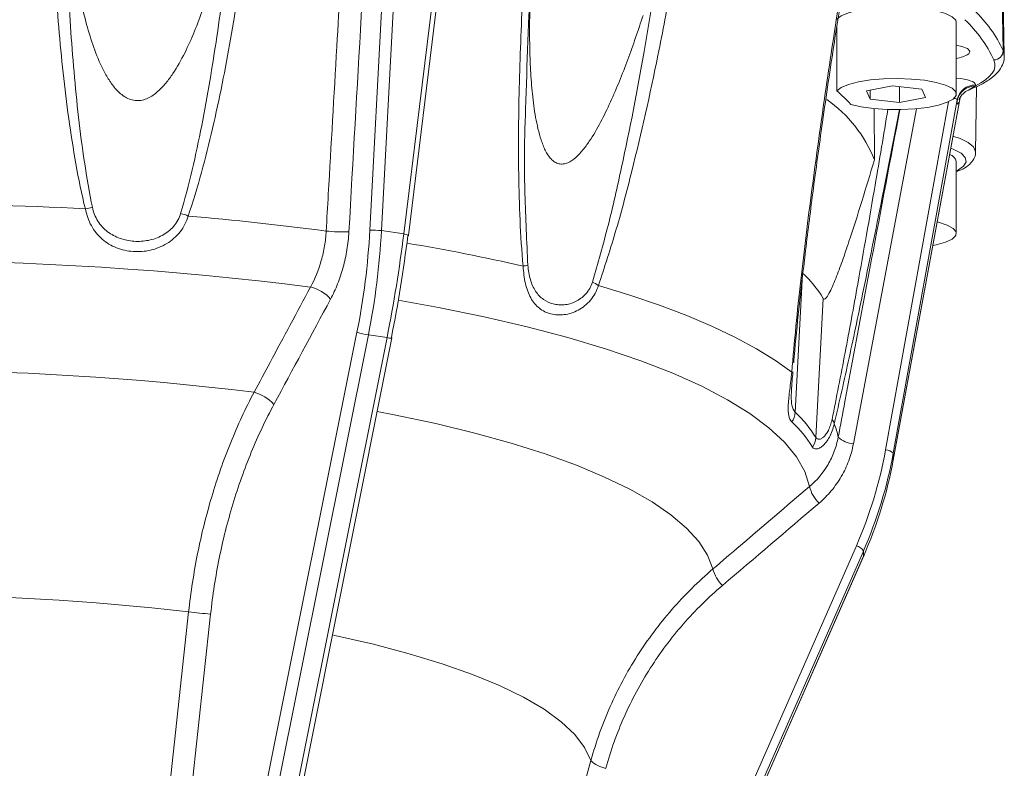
# Model space of a CAD drawing. Header units: millimetres. Extents: x 2 to 244, y -167 to 549.
# Tile 8 of 14: x 137 to 243, y -12 to 68. Entities that reach past the tile are written whole.
import ezdxf

# ---------------------------------------------------------------- set-up
doc = ezdxf.new("R2010")
doc.units = ezdxf.units.MM

msp = doc.modelspace()

# ---------------------------------------------------------------- linework, layer by layer
at = {"color": 7, "linetype": 'Continuous', "lineweight": 15}
for p, q in [((178.77, 96.23), (176.1, 45.61)), ((174.84, 45.66), (177.44, 95)), ((178.5, 45.26), (184.66, 95.35)), ((179, 45.08), (185.07, 94.42)), ((242.91, 74.76), (243.08, 65.02)), ((243.21, 64.46), (243.03, 74.06)), ((238.04, 60.32), (238.04, 68.05)), ((225.17, 67.66), (225.17, 60.66)), ((231.15, 61.21), (228.37, 60.68)), ((228.37, 60.68), (228.75, 59.79)), ((228.75, 60.76), (228.75, 59.79)), ((234.33, 60.86), (231.15, 61.21)), ((231.92, 61.13), (231.92, 59.43)), ((234.71, 59.96), (234.33, 60.86)), ((240.1, 61.31), (240.1, 61.2)), ((240.11, 54.08), (240.23, 61.15)), ((228.75, 59.79), (231.92, 59.43)), ((231.24, 20.88), (238.45, 59.95)), ((238.13, 59.72), (231.24, 21.61)), ((231.92, 59.43), (234.71, 59.96)), ((238.13, 59.61), (238.13, 59.72)), ((229.22, 53.25), (229.19, 58.78)), ((238.04, 45.32), (238.04, 53.05)), ((178.5, 45.26), (176.1, 45.61)), ((222.9, 23.31), (223.7, 38.3)), ((223.7, 38.3), (223.7, 38.3)), ((147.71, -94.06), (173.45, 34.65)), ((174.69, 34.38), (148.94, -94.33)), ((150.95, -94.63), (176.7, 34.08)), ((151.47, -94.66), (177.22, 34.05)), ((176.7, 34.08), (174.69, 34.38)), ((231.24, 20.89), (231.24, 21.61)), ((231.24, 20.88), (231.24, 20.89)), ((175.78, -105.54), (227.27, 11.64)), ((228.03, 11.07), (176.54, -106.1)), ((228.03, 10.47), (228.03, 11.07)), ((176.53, -106.73), (228.02, 10.44)), ((176.54, -106.7), (228.03, 10.47)), ((228.02, 10.44), (228.03, 10.47)), ((157.69, 4.27), (147.15, -93.24))]:
    msp.add_line(p, q, dxfattribs=at)
at = {"color": 8, "linetype": 'Continuous', "lineweight": 15}
for p, q in [((243.08, 65.02), (243.2, 64.54)), ((240.1, 61.2), (239.45, 60.83)), ((230.42, 21.97), (237.2, 59.5)), ((231.24, 20.89), (238.45, 59.95)), ((233.75, 58.74), (226.95, 22.63)), ((220.68, 26.02), (221.43, 40.27))]:
    msp.add_line(p, q, dxfattribs=at)
at = {"color": 7, "linetype": 'Continuous', "lineweight": 15, "flags": 128}
for points in [[(238.04, 68.05), (237.97, 68.29), (237.58, 68.67), (236.86, 69.02), (235.86, 69.31), (234.62, 69.53), (233.21, 69.68), (231.72, 69.73), (230.21, 69.7), (228.78, 69.57), (227.5, 69.37), (226.43, 69.09), (225.64, 68.76), (225.17, 68.39)], [(239.38, 64.66), (239.48, 64.95), (239.23, 65.23), (238.63, 65.47), (238.04, 65.6)], [(240.1, 61.2), (240.69, 61.53), (241.19, 61.87), (241.59, 62.21), (241.89, 62.57), (242.1, 62.92), (242.2, 63.28), (242.19, 63.64), (242.09, 64)], [(243.2, 64.54), (243.21, 64.52), (243.21, 64.46)], [(226.67, 59.21), (227.8, 58.95), (229.12, 58.76), (230.58, 58.66), (232.09, 58.65), (233.57, 58.73), (234.94, 58.89), (236.13, 59.13), (237.07, 59.44), (237.71, 59.79), (238.01, 60.18), (237.97, 60.57), (237.58, 60.95), (236.86, 61.29), (235.86, 61.58), (234.62, 61.81), (233.21, 61.95), (231.72, 62.01), (230.21, 61.97), (228.78, 61.85), (227.5, 61.64), (226.43, 61.36), (225.64, 61.03), (225.17, 60.66)], [(235.51, 43.99), (235.86, 44.06), (236.86, 44.35), (237.58, 44.7), (237.97, 45.08), (238.01, 45.47), (237.71, 45.85), (237.07, 46.2), (236.13, 46.51), (235.98, 46.55)], [(178.94, 45.05), (178.98, 45.06), (179, 45.08)], [(199.47, 39.68), (202.86, 38.65), (206.05, 37.57), (209.01, 36.45), (211.75, 35.29), (214.26, 34.1), (216.52, 32.87), (218.54, 31.62), (220.31, 30.34)], [(177.17, 34.09), (177.21, 34.07), (177.22, 34.05)], [(220.31, 30.34), (220.34, 30.35), (220.37, 30.35), (220.4, 30.36), (220.41, 30.36), (220.43, 30.37), (220.43, 30.37), (220.43, 30.38), (220.43, 30.39)], [(144.78, -93), (145.21, -89.02), (146.93, -73.12), (153.81, -9.51), (155.32, 4.51)], [(173.39, -103.68), (174.42, -99.92), (178.54, -84.89), (195.03, -24.77), (198.67, -11.52)]]:
    msp.add_lwpolyline(points, dxfattribs=at)
at = {"color": 8, "linetype": 'Continuous', "lineweight": 15, "flags": 128}
for points in [[(237.68, 55.79), (238.45, 55.53), (239.33, 55.1), (239.89, 54.63), (240.11, 54.15), (240.11, 54.1)], [(238.04, 52.04), (238.15, 52.1), (238.8, 52.54), (239.09, 53.01), (239.01, 53.48), (238.56, 53.94), (237.76, 54.37), (237.45, 54.5)], [(177.91, 38.1), (182.26, 37.31), (187.15, 36.31), (191.8, 35.23), (196.17, 34.08), (200.25, 32.86), (204.03, 31.57), (207.48, 30.23), (210.6, 28.83), (213.38, 27.38), (215.79, 25.89), (217.84, 24.36), (219.52, 22.81), (220.81, 21.23), (221.71, 19.63), (222.22, 18.02)], [(175.63, 26.12), (177.48, 25.76), (181.94, 24.81), (186.14, 23.78), (190.08, 22.69), (193.74, 21.54), (197.1, 20.32), (200.14, 19.05), (202.86, 17.74), (205.25, 16.38), (207.28, 14.98), (208.97, 13.55), (210.29, 12.1), (211.24, 10.63), (211.82, 9.14)], [(170.81, 2.02), (171.09, 1.96), (175.23, 1.02), (179.09, 0), (182.65, -1.08), (185.91, -2.23), (188.83, -3.43), (191.4, -4.69), (193.62, -5.99), (195.46, -7.34), (196.92, -8.71), (197.99, -10.1), (198.67, -11.52)]]:
    msp.add_lwpolyline(points, dxfattribs=at)
at = {"color": 7, "linetype": 'Continuous', "lineweight": 15}
for centre, radius, start, end in [((230.08, 59), 14.33, 24.8113, 46.2792), ((229.15, 58.02), 14.25, 24.8328, 46.4353), ((242.07, 65.02), 1.01, 271.1281, 359.9072), ((237.58, 67.49), 3.35, 277.9099, 302.462), ((212.65, 46.2), 19.13, 42.8646, 49.1213), ((240.07, 59.33), 1.98, 89.2537, 168.7963), ((240.07, 59.22), 1.98, 89.2537, 168.7963), ((215.9, 47.96), 14.33, 21.659, 55.2292), ((237.05, 52.84), 1.01, 11.6438, 74.4822), ((123.36, -341.34), 389.85, 86.936, 93.064), ((158.01, -10.63), 60.19, 102.5344, 103.2745), ((150.99, 36.24), 11.75, 68.623, 72.7873), ((128.81, -265.9), 314.19, 82.4417, 85.1696), ((175.15, 36.65), 9.01, 83.948, 92.0032), ((172.1, 64.57), 19.11, 264.0996, 271.4467), ((123.36, -316.7), 359.07, 82.7852, 97.2148), ((190.42, 48.87), 7.15, 277.5574, 281.6809), ((212.02, 31.02), 13.77, 31.9053, 46.6523), ((167.42, 35.38), 4.28, 41.6294, 75.9914), ((197.14, 36.53), 3.92, 53.6271, 64.5011), ((176.02, 43.47), 9.19, 253.7651, 261.6398), ((123.36, -292.15), 322.71, 83.0562, 96.9438), ((161.31, 24.05), 4.27, 41.5366, 75.6941), ((218.63, 26.14), 2.06, 325.7415, 356.758), ((211.31, 16.09), 13.66, 31.9058, 46.6521), ((210.99, 15.09), 13.61, 31.9053, 46.6523), ((224.06, 24.65), 0.838, 9.4478, 45.9698), ((217.77, 21.93), 7.67, 10.5391, 21.8289), ((220.93, 23.42), 1.98, 324.6377, 356.7295), ((227.16, 25.37), 2.75, 227.7577, 265.7407), ((230.36, 20.71), 1.26, 45.6611, 87.5288), ((225.78, 18.88), 3.66, 193.6426, 226.3098), ((226.87, 10.31), 1.39, 33.286, 73.3346), ((215.43, 10.04), 3.73, 194.0179, 226.0361), ((123.36, -270.81), 277.17, 83.3771, 96.6229), ((163.77, 75.25), 71.24, 263.188, 265.0984), ((200.8, -9.39), 3.01, 225.0165, 259.994)]:
    msp.add_arc(centre, radius, start, end, dxfattribs=at)
at = {"color": 8, "linetype": 'Continuous', "lineweight": 15}
for centre, radius, start, end in [((178.46, 44.35), 0.904, 53.6586, 87.7487), ((144.49, -162.53), 209.62, 77.0803, 80.5699), ((177.02, 35.26), 1.23, 254.9859, 279.5026)]:
    msp.add_arc(centre, radius, start, end, dxfattribs=at)
for centre, major_axis, ratio, start_param, end_param in [((237.05, 61.31), (3.05, 0.01), 0.255087, 6.282699, 7.522696), ((237.05, 59.38), (1.07, 0.38), 0.276253, 6.173936, 7.012616)]:
    msp.add_ellipse(centre, major_axis=major_axis, ratio=ratio, start_param=start_param, end_param=end_param, dxfattribs=at)
at = {"color": 7, "linetype": 'Continuous', "lineweight": 15}
for centre, major_axis, ratio, start_param, end_param in [((143.42, 44.15), (5.97, 48.65), 0.636308, 4.594314, 4.821206), ((144.19, 44.05), (6.12, 49.63), 0.633249, 4.594832, 4.821725), ((161.17, 41.52), (8.24, 49.32), 0.332341, 4.616743, 4.843636), ((162.1, 41.36), (8.09, 48.33), 0.329266, 4.616793, 4.843685), ((182.16, 32.37), (40.71, -28.54), 0.955609, 0.188916, 0.415809), ((182, 32.18), (41.73, -28.8), 0.956228, 0.181966, 0.408859), ((182, 27.1), (47.36, 17.15), 0.934515, 5.55537, 5.782263)]:
    msp.add_ellipse(centre, major_axis=major_axis, ratio=ratio, start_param=start_param, end_param=end_param, dxfattribs=at)
for points, knots in [([(170.14, 45.56), (170.22, 46.89), (170.29, 48.21), (170.37, 49.54), (170.68, 54.85), (170.98, 60.15), (171.29, 65.46), (171.8, 74.32), (172.31, 83.19), (172.82, 92.05)], [0, 0, 0, 0, 0.004, 0.004, 0.004, 0.02, 0.02, 0.02, 0.04673558, 0.04673558, 0.04673558, 0.04673558]), ([(144.19, 47.94), (143.79, 49.56), (143.46, 51.18), (142.88, 54.44), (142.63, 56.07), (141.95, 60.97), (141.6, 64.25), (141.05, 70.82), (140.84, 74.11), (140.52, 80.71), (140.41, 84.01), (140.35, 87.31)], [0, 0, 0, 0, 0.125, 0.125, 0.25, 0.25, 0.5, 0.5, 0.75, 0.75, 1, 1, 1, 1]), ([(141.9, 87.24), (141.93, 83.97), (142, 80.7), (142.22, 74.16), (142.38, 70.89), (142.81, 64.36), (143.09, 61.1), (143.64, 56.22), (143.85, 54.6), (144.34, 51.35), (144.61, 49.73), (144.95, 48.12)], [0, 0, 0, 0, 0.25, 0.25, 0.5, 0.5, 0.75, 0.75, 0.875, 0.875, 1, 1, 1, 1]), ([(154.46, 47.46), (154.93, 49.01), (155.33, 50.58), (156.07, 53.74), (156.41, 55.33), (157.35, 60.11), (157.88, 63.32), (158.84, 69.76), (159.26, 72.98), (160.01, 79.45), (160.34, 82.7), (160.64, 85.95)], [0, 0, 0, 0, 0.125, 0.125, 0.25, 0.25, 0.5, 0.5, 0.75, 0.75, 1, 1, 1, 1]), ([(162.59, 85.77), (162.22, 82.5), (161.82, 79.23), (160.91, 72.73), (160.4, 69.49), (159.55, 64.64), (159.25, 63.03), (158.61, 59.82), (158.26, 58.21), (157.53, 55.02), (157.13, 53.44), (156.27, 50.29), (155.8, 48.72), (155.27, 47.18)], [0, 0, 0, 0, 0.25, 0.25, 0.5, 0.5, 0.625, 0.625, 0.75, 0.75, 0.875, 0.875, 1, 1, 1, 1]), ([(191.36, 41.78), (191.21, 43.44), (191.1, 45.09), (190.95, 48.39), (190.91, 50.05), (190.84, 55), (190.87, 58.3), (191.04, 64.9), (191.18, 68.19), (191.54, 74.79), (191.76, 78.08), (192.02, 81.37)], [0, 0, 0, 0, 0.125, 0.125, 0.25, 0.25, 0.5, 0.5, 0.75, 0.75, 1, 1, 1, 1]), ([(192.76, 81.15), (192.55, 78.24), (191.99, 70.48), (191.75, 62.67), (191.6, 57.8)], [0, 0, 0, 0, 0.374827, 1, 1, 1, 1]), ([(142.48, 78.04), (142.68, 76.32), (142.92, 74.6), (143.52, 71.2), (143.87, 69.5), (144.56, 67), (144.81, 66.17), (145.39, 64.54), (145.71, 63.74), (146.3, 62.58), (146.51, 62.21), (146.97, 61.48), (147.23, 61.14), (147.66, 60.66), (147.82, 60.51), (148.14, 60.23), (148.32, 60.1), (148.68, 59.89), (148.88, 59.8), (149.28, 59.67), (149.49, 59.63), (149.91, 59.61), (150.12, 59.63), (150.54, 59.72), (150.74, 59.79), (151.12, 59.97), (151.3, 60.08), (151.66, 60.32), (151.82, 60.45), (152.3, 60.87), (152.6, 61.18), (153.14, 61.84), (153.39, 62.19), (154.1, 63.25), (154.51, 63.99), (155.28, 65.52), (155.63, 66.31), (156.6, 68.69), (157.16, 70.3), (158.17, 73.57), (158.62, 75.22), (159.04, 76.89)], [0, 0, 0, 0, 0.125, 0.125, 0.25, 0.25, 0.3125, 0.3125, 0.375, 0.375, 0.40625, 0.40625, 0.4375, 0.4375, 0.453125, 0.453125, 0.46875, 0.46875, 0.484375, 0.484375, 0.5, 0.5, 0.515625, 0.515625, 0.53125, 0.53125, 0.546875, 0.546875, 0.5625, 0.5625, 0.59375, 0.59375, 0.625, 0.625, 0.6875, 0.6875, 0.75, 0.75, 0.875, 0.875, 1, 1, 1, 1]), ([(192.16, 71.94), (192.09, 70.22), (192.05, 68.49), (192.06, 65.91), (192.08, 65.05), (192.14, 63.32), (192.19, 62.46), (192.31, 60.76), (192.4, 59.91), (192.62, 58.23), (192.77, 57.4), (193.06, 56.18), (193.17, 55.77), (193.36, 55.19), (193.43, 55), (193.58, 54.63), (193.66, 54.44), (193.83, 54.09), (193.93, 53.92), (194.14, 53.61), (194.25, 53.46), (194.5, 53.2), (194.63, 53.09), (194.91, 52.91), (195.06, 52.85), (195.37, 52.78), (195.53, 52.77), (195.85, 52.81), (196.01, 52.85), (196.47, 53.05), (196.76, 53.25), (197.3, 53.74), (197.56, 54.01), (198.04, 54.6), (198.27, 54.91), (198.92, 55.88), (199.33, 56.58), (200.08, 58), (200.43, 58.73), (201.45, 60.96), (202.06, 62.49), (203.22, 65.61), (203.76, 67.2), (204.28, 68.8)], [0, 0, 0, 0, 0.125, 0.125, 0.1875, 0.1875, 0.25, 0.25, 0.3125, 0.3125, 0.375, 0.375, 0.40625, 0.40625, 0.421875, 0.421875, 0.4375, 0.4375, 0.453125, 0.453125, 0.46875, 0.46875, 0.484375, 0.484375, 0.5, 0.5, 0.515625, 0.515625, 0.53125, 0.53125, 0.5625, 0.5625, 0.59375, 0.59375, 0.625, 0.625, 0.6875, 0.6875, 0.75, 0.75, 0.875, 0.875, 1, 1, 1, 1]), ([(220.31, 30.34), (220.44, 32), (220.59, 33.65), (220.92, 36.94), (221.09, 38.58), (221.65, 43.5), (222.05, 46.77), (222.91, 53.3), (223.36, 56.55), (224.3, 63.06), (224.79, 66.3), (225.29, 69.54)], [0, 0, 0, 0, 0.125, 0.125, 0.25, 0.25, 0.5, 0.5, 0.75, 0.75, 1, 1, 1, 1]), ([(220.52, 31.36), (220.55, 31.8), (220.74, 33.95), (221.14, 37.85), (221.79, 43.52), (222.61, 50.02), (223.66, 57.65), (224.62, 64.22), (225.26, 68.24), (225.44, 69.39)], [0, 0, 0, 0, 0.034451, 0.167862, 0.305616, 0.478652, 0.679637, 0.907947, 1, 1, 1, 1]), ([(239.45, 60.8), (239.86, 60.97), (240.75, 61.34), (241.76, 61.97), (242.55, 62.68), (243.03, 63.44), (243.24, 64.1), (243.18, 64.48), (243.16, 64.58)], [0, 0, 0, 0, 0.185718, 0.404996, 0.605242, 0.778502, 0.937585, 1, 1, 1, 1]), ([(238.33, 59.71), (238.33, 59.72), (238.34, 59.72), (238.39, 59.85), (238.52, 60.09), (238.83, 60.44), (239.15, 60.7), (239.4, 60.76), (239.44, 60.77)], [0, 0, 0, 0, 0.132542, 0.27728, 0.43504, 0.656126, 0.945653, 1, 1, 1, 1]), ([(238.26, 59.43), (238.23, 59.34), (238.21, 59.29), (238.18, 59.24), (238.16, 59.25), (238.13, 59.32), (238.13, 59.44), (238.13, 59.61)], [0, 0, 0, 0, 0.25, 0.25, 0.5, 0.5, 1, 1, 1, 1]), ([(238.04, 51.94), (238.28, 52.04), (238.85, 52.27), (239.46, 52.7), (239.92, 53.28), (240.14, 53.8), (240.09, 54.08), (240.08, 54.13)], [0, 0, 0, 0, 0.213268, 0.515117, 0.742994, 0.951769, 1, 1, 1, 1]), ([(223.7, 38.3), (223.74, 38.24), (223.78, 38.22), (223.87, 38.23), (223.92, 38.27), (224.08, 38.43), (224.2, 38.61), (224.44, 39.05), (224.56, 39.31), (224.81, 39.86), (224.93, 40.15), (225.29, 41.06), (225.52, 41.7), (226, 43.03), (226.23, 43.72), (226.94, 45.83), (227.4, 47.28), (228.31, 50.23), (228.77, 51.73), (229.22, 53.25)], [0, 0, 0, 0, 0.03125, 0.03125, 0.0625, 0.0625, 0.125, 0.125, 0.1875, 0.1875, 0.25, 0.25, 0.375, 0.375, 0.5, 0.5, 0.75, 0.75, 1, 1, 1, 1]), ([(155.27, 47.18), (155.18, 46.87), (155.06, 46.57), (154.77, 46.01), (154.6, 45.73), (154.2, 45.23), (153.98, 45), (153.5, 44.57), (153.24, 44.38), (152.7, 44.05), (152.41, 43.91), (151.82, 43.67), (151.52, 43.57), (150.9, 43.43), (150.59, 43.38), (149.97, 43.34), (149.65, 43.33), (149.03, 43.38), (148.72, 43.42), (148.12, 43.56), (147.83, 43.65), (147.26, 43.87), (146.99, 44.01), (146.47, 44.32), (146.22, 44.5), (145.77, 44.9), (145.55, 45.13), (145.16, 45.61), (144.99, 45.87), (144.68, 46.42), (144.55, 46.72), (144.34, 47.32), (144.25, 47.63), (144.19, 47.94)], [0, 0, 0, 0, 0.0625, 0.0625, 0.125, 0.125, 0.1875, 0.1875, 0.25, 0.25, 0.3125, 0.3125, 0.375, 0.375, 0.4375, 0.4375, 0.5, 0.5, 0.5625, 0.5625, 0.625, 0.625, 0.6875, 0.6875, 0.75, 0.75, 0.8125, 0.8125, 0.875, 0.875, 0.9375, 0.9375, 1, 1, 1, 1]), ([(144.95, 48.12), (145.01, 47.85), (145.08, 47.6), (145.28, 47.1), (145.4, 46.86), (145.68, 46.42), (145.84, 46.21), (146.19, 45.82), (146.39, 45.65), (146.79, 45.34), (147.01, 45.2), (147.46, 44.96), (147.69, 44.86), (148.41, 44.6), (148.91, 44.5), (149.69, 44.44), (149.95, 44.44), (150.47, 44.48), (150.73, 44.51), (151.24, 44.61), (151.49, 44.68), (151.99, 44.85), (152.24, 44.96), (152.7, 45.21), (152.92, 45.35), (153.34, 45.69), (153.53, 45.87), (153.88, 46.27), (154.03, 46.5), (154.29, 46.96), (154.39, 47.2), (154.46, 47.46)], [0, 0, 0, 0, 0.0625, 0.0625, 0.125, 0.125, 0.1875, 0.1875, 0.25, 0.25, 0.3125, 0.3125, 0.375, 0.375, 0.5, 0.5, 0.5625, 0.5625, 0.625, 0.625, 0.6875, 0.6875, 0.75, 0.75, 0.8125, 0.8125, 0.875, 0.875, 0.9375, 0.9375, 1, 1, 1, 1]), ([(168.45, 39.53), (168.94, 40.4), (169.33, 41.35), (169.76, 42.9), (169.88, 43.43), (170.05, 44.48), (170.11, 45.02), (170.14, 45.56)], [0, 0, 0, 0, 0.5, 0.5, 0.75, 0.75, 1, 1, 1, 1]), ([(172.59, 45.47), (172.55, 44.82), (172.48, 44.18), (172.27, 42.9), (172.14, 42.27), (171.8, 41.04), (171.6, 40.44), (171.15, 39.3), (170.89, 38.75), (170.61, 38.22)], [0, 0, 0, 0, 0.25, 0.25, 0.5, 0.5, 0.75, 0.75, 1, 1, 1, 1]), ([(199.47, 39.68), (199.38, 39.39), (199.26, 39.11), (198.97, 38.58), (198.8, 38.33), (198.42, 37.88), (198.21, 37.68), (197.77, 37.32), (197.53, 37.16), (197.05, 36.91), (196.8, 36.8), (196.3, 36.64), (196.04, 36.58), (195.54, 36.52), (195.3, 36.51), (194.81, 36.53), (194.57, 36.57), (194.12, 36.69), (193.9, 36.77), (193.49, 36.97), (193.29, 37.1), (192.93, 37.39), (192.76, 37.56), (192.45, 37.93), (192.31, 38.13), (192.06, 38.58), (191.95, 38.83), (191.76, 39.35), (191.68, 39.63), (191.54, 40.21), (191.49, 40.52), (191.41, 41.14), (191.38, 41.46), (191.36, 41.78)], [0, 0, 0, 0, 0.0625, 0.0625, 0.125, 0.125, 0.1875, 0.1875, 0.25, 0.25, 0.3125, 0.3125, 0.375, 0.375, 0.4375, 0.4375, 0.5, 0.5, 0.5625, 0.5625, 0.625, 0.625, 0.6875, 0.6875, 0.75, 0.75, 0.8125, 0.8125, 0.875, 0.875, 0.9375, 0.9375, 1, 1, 1, 1]), ([(191.87, 41.87), (191.89, 41.6), (191.92, 41.34), (192.01, 40.82), (192.07, 40.57), (192.21, 40.09), (192.29, 39.87), (192.48, 39.45), (192.59, 39.25), (192.83, 38.89), (192.96, 38.73), (193.24, 38.44), (193.4, 38.31), (193.87, 37.97), (194.22, 37.81), (194.79, 37.66), (194.99, 37.63), (195.38, 37.6), (195.58, 37.6), (195.99, 37.64), (196.2, 37.67), (196.61, 37.79), (196.82, 37.86), (197.21, 38.05), (197.41, 38.17), (197.78, 38.45), (197.95, 38.6), (198.27, 38.96), (198.41, 39.16), (198.66, 39.59), (198.76, 39.82), (198.83, 40.07)], [0, 0, 0, 0, 0.0625, 0.0625, 0.125, 0.125, 0.1875, 0.1875, 0.25, 0.25, 0.3125, 0.3125, 0.375, 0.375, 0.5, 0.5, 0.5625, 0.5625, 0.625, 0.625, 0.6875, 0.6875, 0.75, 0.75, 0.8125, 0.8125, 0.875, 0.875, 0.9375, 0.9375, 1, 1, 1, 1]), ([(162.37, 28.19), (162.94, 29.26), (163.52, 30.33), (164.09, 31.4), (165.55, 34.11), (167, 36.82), (168.45, 39.53)], [0, 0, 0, 0, 0.004, 0.004, 0.004, 0.0141024, 0.0141024, 0.0141024, 0.0141024]), ([(220.33, 24.98), (220.16, 25.14), (220.05, 25.38), (219.95, 25.86), (219.93, 26.04), (219.92, 26.43), (219.92, 26.65), (219.95, 27.11), (219.97, 27.37), (220.02, 27.9), (220.06, 28.19), (220.13, 28.77), (220.17, 29.08), (220.24, 29.7), (220.28, 30.02), (220.31, 30.34)], [0, 0, 0, 0, 0.25, 0.25, 0.375, 0.375, 0.5, 0.5, 0.625, 0.625, 0.75, 0.75, 0.875, 0.875, 1, 1, 1, 1]), ([(220.43, 30.39), (220.4, 30.04), (220.34, 29.33), (220.3, 28.7), (220.28, 28.38)], [0, 0, 0, 0, 0.482732, 1, 1, 1, 1]), ([(155.32, 4.51), (155.55, 6.65), (155.88, 8.75), (156.7, 12.88), (157.21, 14.91), (158.1, 17.91), (158.42, 18.9), (159.1, 20.86), (159.47, 21.82), (160.61, 24.65), (161.45, 26.46), (162.37, 28.19)], [0, 0, 0, 0, 0.25, 0.25, 0.5, 0.5, 0.625, 0.625, 0.75, 0.75, 1, 1, 1, 1]), ([(164.51, 26.88), (163.62, 25.23), (162.81, 23.51), (161.7, 20.82), (161.35, 19.91), (160.69, 18.04), (160.37, 17.09), (159.51, 14.22), (159.02, 12.28), (158.22, 8.32), (157.91, 6.31), (157.69, 4.27)], [0, 0, 0, 0, 0.25, 0.25, 0.375, 0.375, 0.5, 0.5, 0.75, 0.75, 1, 1, 1, 1]), ([(224.89, 24.79), (224.83, 24.51), (224.75, 24.25), (224.57, 23.77), (224.47, 23.55), (224.25, 23.15), (224.14, 22.97), (223.89, 22.65), (223.77, 22.52), (223.53, 22.31), (223.41, 22.23), (223.18, 22.11), (223.08, 22.08), (222.89, 22.06), (222.8, 22.07), (222.65, 22.14), (222.59, 22.2), (222.54, 22.28)], [0, 0, 0, 0, 0.125, 0.125, 0.25, 0.25, 0.375, 0.375, 0.5, 0.5, 0.625, 0.625, 0.75, 0.75, 0.875, 0.875, 1, 1, 1, 1]), ([(222.9, 23.31), (222.94, 23.24), (222.99, 23.19), (223.1, 23.13), (223.17, 23.11), (223.31, 23.12), (223.39, 23.14), (223.55, 23.22), (223.64, 23.28), (223.81, 23.44), (223.9, 23.54), (224.08, 23.78), (224.17, 23.92), (224.33, 24.24), (224.41, 24.43), (224.54, 24.82), (224.6, 25.03), (224.65, 25.25)], [0, 0, 0, 0, 0.125, 0.125, 0.25, 0.25, 0.375, 0.375, 0.5, 0.5, 0.625, 0.625, 0.75, 0.75, 0.875, 0.875, 1, 1, 1, 1]), ([(222.22, 18.02), (223.02, 18.7), (223.69, 19.49), (224.48, 20.85), (224.71, 21.33), (225.07, 22.31), (225.21, 22.81), (225.31, 23.34)], [0, 0, 0, 0, 0.5, 0.5, 0.75, 0.75, 1, 1, 1, 1]), ([(226.95, 22.63), (226.84, 22), (226.67, 21.4), (226.23, 20.22), (225.96, 19.65), (225.33, 18.56), (224.97, 18.05), (224.17, 17.09), (223.73, 16.64), (223.25, 16.23)], [0, 0, 0, 0, 0.25, 0.25, 0.5, 0.5, 0.75, 0.75, 1, 1, 1, 1]), ([(211.82, 9.14), (212.8, 9.98), (213.78, 10.82), (214.77, 11.66), (217.25, 13.78), (219.74, 15.9), (222.22, 18.02)], [0, 0, 0, 0, 0.004, 0.004, 0.004, 0.0141024, 0.0141024, 0.0141024, 0.0141024]), ([(198.67, -11.52), (199.22, -9.5), (199.92, -7.55), (201.58, -3.8), (202.55, -1.98), (204.22, 0.63), (204.81, 1.49), (206.05, 3.16), (206.71, 3.97), (208.76, 6.32), (210.23, 7.79), (211.82, 9.14)], [0, 0, 0, 0, 0.25, 0.25, 0.5, 0.5, 0.625, 0.625, 0.75, 0.75, 1, 1, 1, 1]), ([(212.84, 7.36), (211.33, 6.07), (209.92, 4.68), (207.97, 2.45), (207.35, 1.68), (206.16, 0.09), (205.59, -0.73), (204, -3.23), (203.07, -4.96), (201.47, -8.56), (200.8, -10.42), (200.27, -12.35)], [0, 0, 0, 0, 0.25, 0.25, 0.375, 0.375, 0.5, 0.5, 0.75, 0.75, 1, 1, 1, 1])]:
    msp.add_open_spline(points, degree=3, knots=knots, dxfattribs=at)
for points in [[(175.25, 91.96), (174.36, 76.46), (173.47, 60.96), (172.59, 45.47)], [(170.61, 38.22), (168.58, 34.44), (166.55, 30.66), (164.51, 26.88)], [(223.25, 16.23), (219.78, 13.27), (216.32, 10.32), (212.84, 7.36)]]:
    msp.add_open_spline(points, degree=3, dxfattribs=at)
at = {"color": 8, "linetype": 'Continuous', "lineweight": 15}
for points, knots in [([(207.36, 72.2), (206.88, 69.63), (205.62, 62.82), (203.61, 54.01), (201.46, 45.73), (200.14, 41.7), (199.47, 39.68)], [0, 0, 0, 0, 0.231331, 0.61215, 0.805759, 1, 1, 1, 1]), ([(198.83, 40.07), (199.41, 42.09), (200.58, 46.15), (202.44, 54.45), (204.13, 63), (205.17, 69.52), (205.53, 71.82)], [0, 0, 0, 0, 0.197997, 0.396735, 0.787062, 1, 1, 1, 1]), ([(224.65, 25.25), (225.12, 27.63), (226.07, 32.41), (227.61, 40.87), (229.15, 49.62), (230.21, 55.95), (230.67, 58.68)], [0, 0, 0, 0, 0.222027, 0.445026, 0.761203, 1, 1, 1, 1]), ([(231.92, 58.67), (231.35, 55.73), (230.07, 49.19), (228.26, 40.27), (226.5, 31.85), (225.43, 27.14), (224.89, 24.79)], [0, 0, 0, 0, 0.252797, 0.562782, 0.780979, 1, 1, 1, 1]), ([(225.31, 23.34), (225.55, 24.62), (226.75, 31.01), (228.97, 42.79), (230.94, 53.29), (231.96, 58.67)], [0, 0, 0, 0, 0.10858, 0.542898, 1, 1, 1, 1]), ([(191.6, 57.8), (191.59, 57.6), (191.48, 54.86), (191.5, 49.54), (191.75, 44.43), (191.87, 41.87)], [0, 0, 0, 0, 0.0369836, 0.5177815, 1, 1, 1, 1]), ([(220.28, 28.38), (220.27, 28.32), (220.23, 27.72), (220.25, 27.23), (220.37, 26.48), (220.54, 26.24), (220.68, 26.02)], [0, 0, 0, 0, 0.0452917, 0.4700974, 0.5302434, 1, 1, 1, 1])]:
    msp.add_open_spline(points, degree=3, knots=knots, dxfattribs=at)

doc.saveas('drawing.dxf')
